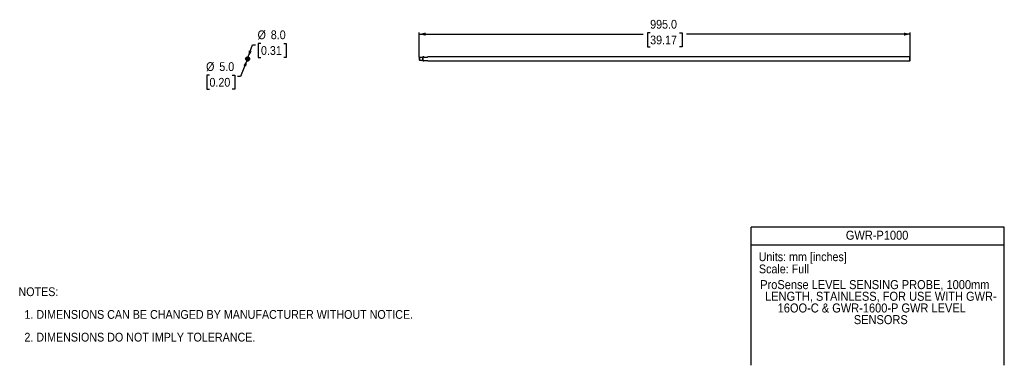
# Model space of a CAD drawing. Header units: millimetres. Extents: x 37 to 2032, y 0 to 700.
import ezdxf
from ezdxf.enums import TextEntityAlignment as Align

# ---------------------------------------------------------------- set-up
doc = ezdxf.new("R2010")
doc.units = ezdxf.units.MM
for name, pattern in [('SLD-Center', [111.76, 50.8, -20.32, 20.32, -20.32]), ('SLD-Dashed', [45.72, 30.48, -15.24]), ('SLD-Solid', [0])]:
    doc.linetypes.add(name, pattern=pattern)
doc.layers.add('CENTER', color=40, linetype='SLD-Center')
doc.layers.add('HIDDEN', color=102, linetype='SLD-Dashed')
doc.layers.add('DIMENSIONS', color=140, linetype='SLD-Solid', lineweight=25)
doc.layers.add('TEXT', color=140, linetype='SLD-Solid', lineweight=25)
doc.layers.add('SLD-DEFPOINTS', color=7, linetype='Continuous', plot=False)
doc.layers.get('SLD-DEFPOINTS').off()
doc.styles.add('SLDTEXTSTYLE0', font='GOTHIC.TTF', dxfattribs={"width": 0.913})
doc.dimstyles.new('SLDDIMSTYLE0', dxfattribs={"dimtxt": 17.78, "dimasz": 12.7, "dimexe": 0, "dimexo": 0.0625, "dimgap": 4.445, "dimtad": 0, "dimtih": 1, "dimtoh": 1, "dimdec": 1, "dimrnd": 1e-09, "dimzin": 4, "dimdsep": 46, "dimtxsty": 'SLDTEXTSTYLE0', "dimsah": 1, "dimcen": 0, "dimadec": 0, "dimazin": 1, "dimtfac": 1, "dimtdec": 1, "dimtofl": 0, "dimtmove": 0, "dimatfit": 3, "dimfxl": 0, "dimfrac": 2, "dimtolj": 1, "dimtzin": 12, "dimarcsym": 0})
doc.dimstyles.new('SLDDIMSTYLE1', dxfattribs={"dimtxt": 17.78, "dimasz": 12.7, "dimexe": 0, "dimexo": 0.0625, "dimgap": 4.445, "dimtad": 0, "dimtih": 1, "dimtoh": 1, "dimdec": 1, "dimrnd": 1e-09, "dimzin": 4, "dimdsep": 46, "dimtxsty": 'SLDTEXTSTYLE0', "dimsah": 1, "dimcen": 0.09, "dimadec": 0, "dimazin": 1, "dimtfac": 1, "dimtdec": 1, "dimtofl": 0, "dimtmove": 0, "dimatfit": 3, "dimfxl": 0, "dimfrac": 2, "dimtolj": 1, "dimtzin": 12, "dimarcsym": 0})

# ---------------------------------------------------------------- blocks, each defined once
blk = doc.blocks.new('Block1')
at = {"color": 140, "linetype": 'SLD-Solid', "lineweight": 18}
blk.add_line((2032, 0), (1519.4, 0), dxfattribs=at)
at = {"layer": 'TEXT'}
for p, q in [((2032, 279.4), (1519.4, 279.4)), ((1519.4, 0), (1519.4, 279.4)), ((2032, 0), (2032, 279.4)), ((1519.4, 243.8), (2032, 243.8))]:
    blk.add_line(p, q, dxfattribs=at)
at = {"layer": 'TEXT', "char_height": 17.78, "attachment_point": 1, "style": 'SLDTEXTSTYLE0'}
for s, insert in [('Units: mm [inches]', (1534.3, 228.6)), ('Scale: Full', (1534.8, 204))]:
    blk.add_mtext(s, dxfattribs=dict(at, insert=insert))
at = {"layer": 'TEXT', "color": 140, "style": 'SLDTEXTSTYLE0', "width": 0.913}
for tag, p in [('AUTOATTR1', (1710.9, 248.7)), ('AUTOATTR0_0', (1537.4, 148.7)), ('AUTOATTR0_1', (1547.3, 125.1)), ('AUTOATTR0_2', (1572.8, 101.4)), ('AUTOATTR0_3', (1727.1, 77.8))]:
    blk.add_attdef(tag, text='', height=18.3, dxfattribs=at).set_placement(p, align=Align.BOTTOM_LEFT)
blk = doc.blocks.new('SW_NOTE_0')
at = {"layer": 'TEXT', "color": 0, "char_height": 17.78, "attachment_point": 1, "style": 'SLDTEXTSTYLE0'}
for s, insert in [('NOTES:', (0, 22.7)), ('  1. DIMENSIONS CAN BE CHANGED BY MANUFACTURER WITHOUT NOTICE.', (0, -23.3)), ('  2. DIMENSIONS DO NOT IMPLY TOLERANCE.', (0, -69.3))]:
    blk.add_mtext(s, dxfattribs=dict(at, insert=insert))
blk = doc.blocks.new('_D')
at = {"layer": 'DIMENSIONS'}
for p, q in [((500, 624.2), (508.6, 649.1)), ((508.6, 649.1), (514.9, 649.1)), ((525.8, 651.7), (520.4, 651.7)), ((520.4, 651.7), (520.4, 623.4)), ((571.8, 651.7), (577.2, 651.7)), ((577.2, 651.7), (577.2, 623.4)), ((520.4, 623.4), (525.8, 623.4)), ((577.2, 623.4), (571.8, 623.4))]:
    blk.add_line(p, q, dxfattribs=at)
blk.add_solid([(500, 624.2), (507.2, 635.2), (501.2, 637.2)], dxfattribs=at)
at = {"layer": 'DIMENSIONS', "char_height": 17.78, "attachment_point": 1, "style": 'SLDTEXTSTYLE0'}
for s, insert in [('%%c', (518.9, 678)), ('8.0', (545.7, 678)), ('0.31', (525.8, 646.2))]:
    blk.add_mtext(s, dxfattribs=dict(at, insert=insert))
blk = doc.blocks.new('_D_1')
at = {"layer": 'DIMENSIONS'}
for p, q in [((497.8, 618.1), (484.6, 584.7)), ((421.4, 587.3), (416, 587.3)), ((416, 587.3), (416, 559.1)), ((467.4, 587.3), (472.8, 587.3)), ((472.8, 587.3), (472.8, 559.1)), ((484.6, 584.7), (478.2, 584.7)), ((416, 559.1), (421.4, 559.1)), ((472.8, 559.1), (467.4, 559.1))]:
    blk.add_line(p, q, dxfattribs=at)
blk.add_solid([(497.8, 618.1), (490.2, 607.4), (496.1, 605.1)], dxfattribs=at)
at = {"layer": 'DIMENSIONS', "char_height": 17.78, "attachment_point": 1, "style": 'SLDTEXTSTYLE0'}
for s, insert in [('%%c', (414.6, 613.6)), ('5.0', (441.4, 613.6)), ('0.20', (421.4, 581.8))]:
    blk.add_mtext(s, dxfattribs=dict(at, insert=insert))
blk = doc.blocks.new('SW_CENTERMARKSYMBOL_0')
at = {"layer": 'CENTER', "color": 0}
for p, q in [((-2.54, 0), (-5.04, 0)), ((0, 0), (-2.54, 0)), ((0, 2.54), (0, 5.04)), ((0, 0), (0, 2.54)), ((0, 0), (0, -2.54)), ((0, 0), (2.54, 0)), ((2.54, 0), (5.04, 0)), ((0, -2.54), (0, -5.04))]:
    blk.add_line(p, q, dxfattribs=at)
blk = doc.blocks.new('_D_2')
at = {"layer": 'DIMENSIONS'}
for p, q in [((846.5, 623.7), (846.5, 673.6)), ((846.5, 670.4), (1300, 670.4)), ((1314.4, 673), (1309, 673)), ((1309, 673), (1309, 644.8)), ((1373.6, 673), (1379, 673)), ((1379, 673), (1379, 644.8)), ((1841.5, 670.4), (1388, 670.4)), ((1841.5, 624.7), (1841.5, 673.6)), ((1309, 644.8), (1314.4, 644.8)), ((1379, 644.8), (1373.6, 644.8))]:
    blk.add_line(p, q, dxfattribs=at)
for points in [[(846.5, 670.4), (859.2, 667.2), (859.2, 673.6)], [(1841.5, 670.4), (1828.8, 673.6), (1828.8, 667.2)]]:
    blk.add_solid(points, dxfattribs=at)
at = {"layer": 'DIMENSIONS', "char_height": 17.78, "attachment_point": 1, "style": 'SLDTEXTSTYLE0'}
for s, insert in [('995.0', (1314.4, 699.3)), ('39.17', (1314.4, 667.5))]:
    blk.add_mtext(s, dxfattribs=dict(at, insert=insert))

msp = doc.modelspace()

# ---------------------------------------------------------------- linework, layer by layer
for p, q in [((846.94, 622.89), (846.49, 622.44)), ((846.49, 622.44), (846.49, 618.34)), ((853.04, 622.89), (846.94, 622.89)), ((846.94, 622.89), (846.94, 617.89)), ((853.49, 622.44), (853.04, 622.89)), ((853.04, 622.89), (853.04, 617.89)), ((855.78, 624.39), (853.49, 624.39)), ((853.49, 624.39), (853.49, 616.39)), ((862.49, 623.39), (857.49, 623.39)), ((1840.49, 624.39), (864.21, 624.39)), ((1841.49, 623.39), (1840.49, 624.39)), ((1840.49, 616.39), (1840.49, 624.39)), ((1841.49, 617.39), (1841.49, 623.39)), ((846.49, 618.34), (846.94, 617.89)), ((846.94, 617.89), (853.04, 617.89)), ((853.04, 617.89), (853.49, 618.34)), ((853.49, 616.39), (855.78, 616.39)), ((857.49, 617.39), (862.49, 617.39)), ((864.21, 616.39), (1840.49, 616.39)), ((1840.49, 616.39), (1841.49, 617.39))]:
    msp.add_line(p, q)
for radius in [4, 2.5, 2.05]:
    msp.add_circle((498.75, 620.39), radius)
for points, knots in [([(857.49, 623.39), (857.33, 623.4), (857.02, 623.42), (856.6, 623.59), (856.22, 623.83), (855.91, 624.14), (855.77, 624.37), (855.78, 624.36), (855.78, 624.36)], [0, 0, 0, 0, 0.1273031, 0.2543471, 0.3841158, 0.5766308, 0.8401572, 1, 1, 1, 1]), ([(864.21, 624.36), (864.21, 624.37), (864.23, 624.39), (864.1, 624.16), (863.77, 623.83), (863.36, 623.57), (862.92, 623.41), (862.61, 623.39), (862.49, 623.39)], [0, 0, 0, 0, 0.1106144, 0.4204455, 0.6061422, 0.7550502, 0.9048976, 1, 1, 1, 1]), ([(855.78, 616.42), (855.77, 616.41), (855.76, 616.38), (855.89, 616.61), (856.21, 616.95), (856.62, 617.21), (857.07, 617.37), (857.37, 617.38), (857.49, 617.39)], [0, 0, 0, 0, 0.1106144, 0.4204455, 0.6061422, 0.7550502, 0.9048976, 1, 1, 1, 1]), ([(862.49, 617.39), (862.65, 617.38), (862.97, 617.35), (863.39, 617.19), (863.77, 616.95), (864.07, 616.64), (864.21, 616.41), (864.21, 616.42), (864.21, 616.42)], [0, 0, 0, 0, 0.1273031, 0.2543471, 0.3841158, 0.5766308, 0.8401572, 1, 1, 1, 1])]:
    msp.add_open_spline(points, degree=3, knots=knots)
at = {"layer": 'HIDDEN'}
for p, q in [((496.1, 623.39), (501.39, 623.39)), ((501.39, 617.39), (496.1, 617.39))]:
    msp.add_line(p, q, dxfattribs=at)
msp.add_circle((498.75, 620.39), 3, dxfattribs=at)

# ---------------------------------------------------------------- block references
at = {"layer": 'CENTER'}
msp.add_blockref('SW_CENTERMARKSYMBOL_0', (498.75, 620.39), dxfattribs=at)
at = {"layer": 'SLD-DEFPOINTS'}
msp.add_blockref('Block1', (0, 0), dxfattribs=at).add_auto_attribs({'AUTOATTR0_0': 'ProSense LEVEL SENSING PROBE, 1000mm ', 'AUTOATTR0_1': 'LENGTH, STAINLESS, FOR USE WITH GWR-', 'AUTOATTR0_2': '16OO-C & GWR-1600-P GWR LEVEL ', 'AUTOATTR0_3': 'SENSORS', 'AUTOATTR1': 'GWR-P1000'})
at = {"layer": 'TEXT'}
msp.add_blockref('SW_NOTE_0', (34.47, 135.15), dxfattribs=at)

# ---------------------------------------------------------------- dimensions: what is measured, and where the dimension line sits
at = {"layer": 'DIMENSIONS'}
dim = msp.add_linear_dim(base=(846.49, 670.39), p1=(1841.49, 623.39), p2=(846.49, 622.44), dimstyle='SLDDIMSTYLE1', dxfattribs=at)
dim.commit()
dim.dimension.update_dxf_attribs({"geometry": '_D_2', "text_midpoint": (1343.99, 670.39), "dimtype": 160})
for p1, p2, picture, middle in [((497.45, 616.61), (500.05, 624.17), '_D', (548.76, 649.05)), ((499.67, 622.71), (497.83, 618.06), '_D_1', (444.42, 584.7))]:
    dim = msp.add_diameter_dim_2p(p1=p1, p2=p2, dimstyle='SLDDIMSTYLE0', dxfattribs=at)
    dim.commit()
    dim.dimension.update_dxf_attribs({"geometry": picture, "text_midpoint": middle, "dimtype": 163})

doc.saveas('drawing.dxf')
